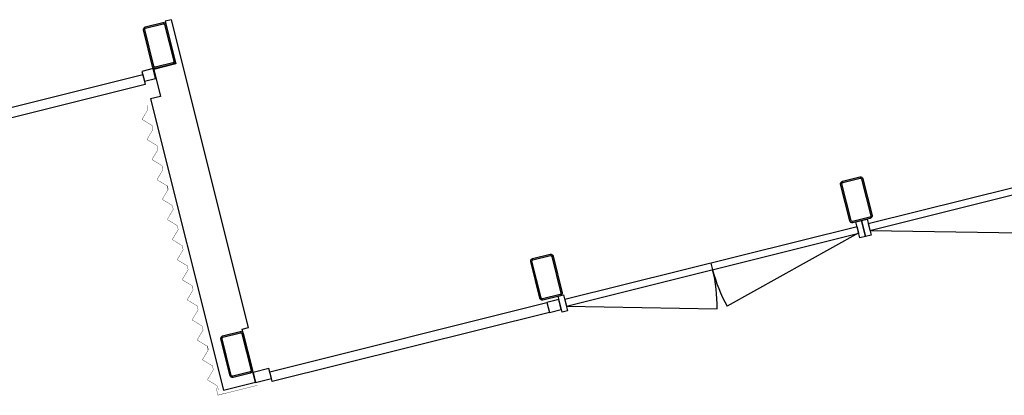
# Model space of a CAD drawing. Header units: millimetres. Extents: x 7256 to 213640, y 21030 to 164335.
# Tile 48 of 70: x 176575 to 182555, y 101067 to 103352. Entities that reach past the tile are written whole.
import ezdxf

# ---------------------------------------------------------------- set-up
doc = ezdxf.new("R2010")
doc.units = ezdxf.units.MM
doc.header["$LTSCALE"] = 100
for name, color, linetype in [('AA28----_KONSTRUKTIE', 252, 'Continuous'), ('AL21----_BUITENWAND', 3, 'Continuous'), ('AL28----_KONSTRUKTIE_STAAL', 1, 'Continuous'), ('AL31----_BUITENKOZIJNEN', 1, 'Continuous')]:
    doc.layers.add(name, color=color, linetype=linetype)

# ---------------------------------------------------------------- blocks, each defined once
blk = doc.blocks.new('*U147')
at = {"layer": 'AL31----_BUITENKOZIJNEN'}
for points in [[(-1900, 50), (-1865, 50), (-1865, -50), (-1900, -50)], [(-1864.9, 20.6), (-1865, -20.6), (-35, -20.6), (-35, 18.6)], [(-35, 50), (0, 50), (0, -50), (-35, -50)]]:
    blk.add_lwpolyline(points, close=True, dxfattribs=at)
for points in [[(-950, 20.6), (-950, -20.6)], [(-1864.9, -20.6), (-981.1, -257.5)], [(-35, -18.6), (-918.2, -257.4)]]:
    blk.add_lwpolyline(points, dxfattribs=at)
for centre, start, end in [((-1864.9, -20.6), 345.00014, 0.00037), ((-35, -18.6), 180.12927, 195.1295)]:
    blk.add_arc(centre, 915, start, end, dxfattribs=at)

msp = doc.modelspace()

# ---------------------------------------------------------------- hatches: boundary and pattern name
at = {"layer": 'AA28----_KONSTRUKTIE'}
h = msp.add_hatch(color=256, dxfattribs=at)
h.dxf.hatch_style = 1
edge = h.paths.add_edge_path(flags=16)
edge.add_arc((177503.8, 103097.2), 7, -75.96378, 14.03628, ccw=False)
edge.add_line((177505.5, 103090.4), (177398.8, 103063.7))
edge.add_arc((177397.2, 103070.7), 7.18, 195.02335, 283.04915, ccw=False)
edge.add_line((177390.3, 103068.9), (177334.5, 103291.9))
edge.add_arc((177341.5, 103293.5), 7.18, 105.02171, 193.05079, ccw=False)
edge.add_line((177339.7, 103300.4), (177446.3, 103327.1))
edge.add_arc((177447.9, 103320.1), 7.18, 15.02182, 103.05068, ccw=False)
edge.add_line((177454.8, 103322), (177510.6, 103098.9))
edge = h.paths.add_edge_path()
edge.add_arc((177503.8, 103097.2), 15, -75.96378, 14.03628, ccw=False)
edge.add_line((177507.4, 103082.6), (177400.7, 103056))
edge.add_arc((177397.2, 103070.7), 15.2, 194.71514, 283.35736, ccw=False)
edge.add_line((177382.5, 103066.9), (177326.8, 103290))
edge.add_arc((177341.5, 103293.5), 15.2, 104.714, 193.3585, ccw=False)
edge.add_line((177337.7, 103308.2), (177444.4, 103334.9))
edge.add_arc((177447.9, 103320.1), 15.2, 14.71408, 103.35841, ccw=False)
edge.add_line((177462.6, 103324), (177518.4, 103100.8))
h = msp.add_hatch(color=256, dxfattribs=at)
h.dxf.hatch_style = 1
edge = h.paths.add_edge_path(flags=16)
edge.add_arc((177503.8, 103097.2), 7, -75.96378, 14.03628, ccw=False)
edge.add_line((177505.5, 103090.4), (177398.8, 103063.7))
edge.add_arc((177397.2, 103070.7), 7.18, 195.02335, 283.04915, ccw=False)
edge.add_line((177390.3, 103068.9), (177334.5, 103291.9))
edge.add_arc((177341.5, 103293.5), 7.18, 105.02171, 193.05079, ccw=False)
edge.add_line((177339.7, 103300.4), (177446.3, 103327.1))
edge.add_arc((177447.9, 103320.1), 7.18, 15.02182, 103.05068, ccw=False)
edge.add_line((177454.8, 103322), (177510.6, 103098.9))
edge = h.paths.add_edge_path()
edge.add_arc((177503.8, 103097.2), 15, -75.96378, 14.03628, ccw=False)
edge.add_line((177507.4, 103082.6), (177400.7, 103056))
edge.add_arc((177397.2, 103070.7), 15.2, 194.71514, 283.35736, ccw=False)
edge.add_line((177382.5, 103066.9), (177326.8, 103290))
edge.add_arc((177341.5, 103293.5), 15.2, 104.714, 193.3585, ccw=False)
edge.add_line((177337.7, 103308.2), (177444.4, 103334.9))
edge.add_arc((177447.9, 103320.1), 15.2, 14.71408, 103.35841, ccw=False)
edge.add_line((177462.6, 103324), (177518.4, 103100.8))
h = msp.add_hatch(color=256, dxfattribs=at)
h.dxf.hatch_style = 1
edge = h.paths.add_edge_path(flags=16)
edge.add_arc((181737.9, 102158.4), 7, -75.96378, 14.03628, ccw=False)
edge.add_line((181739.6, 102151.6), (181633, 102124.9))
edge.add_arc((181631.3, 102131.9), 7.18, 195.02335, 283.04915, ccw=False)
edge.add_line((181624.4, 102130.1), (181568.6, 102353.1))
edge.add_arc((181575.6, 102354.7), 7.18, 105.02171, 193.05079, ccw=False)
edge.add_line((181573.8, 102361.6), (181680.4, 102388.3))
edge.add_arc((181682, 102381.3), 7.18, 15.02182, 103.05068, ccw=False)
edge.add_line((181688.9, 102383.1), (181744.7, 102160.1))
edge = h.paths.add_edge_path()
edge.add_arc((181737.9, 102158.4), 15, -75.96378, 14.03628, ccw=False)
edge.add_line((181741.6, 102143.8), (181634.8, 102117.1))
edge.add_arc((181631.3, 102131.9), 15.2, 194.71514, 283.35736, ccw=False)
edge.add_line((181616.7, 102128.1), (181560.9, 102351.2))
edge.add_arc((181575.6, 102354.7), 15.2, 104.714, 193.3585, ccw=False)
edge.add_line((181571.8, 102369.4), (181678.5, 102396.1))
edge.add_arc((181682, 102381.3), 15.2, 14.71408, 103.35841, ccw=False)
edge.add_line((181696.7, 102385.1), (181752.5, 102162))
h = msp.add_hatch(color=256, dxfattribs=at)
h.dxf.hatch_style = 1
edge = h.paths.add_edge_path(flags=16)
edge.add_arc((181737.9, 102158.4), 7, -75.96378, 14.03628, ccw=False)
edge.add_line((181739.6, 102151.6), (181633, 102124.9))
edge.add_arc((181631.3, 102131.9), 7.18, 195.02335, 283.04915, ccw=False)
edge.add_line((181624.4, 102130.1), (181568.6, 102353.1))
edge.add_arc((181575.6, 102354.7), 7.18, 105.02171, 193.05079, ccw=False)
edge.add_line((181573.8, 102361.6), (181680.4, 102388.3))
edge.add_arc((181682, 102381.3), 7.18, 15.02182, 103.05068, ccw=False)
edge.add_line((181688.9, 102383.1), (181744.7, 102160.1))
edge = h.paths.add_edge_path()
edge.add_arc((181737.9, 102158.4), 15, -75.96378, 14.03628, ccw=False)
edge.add_line((181741.6, 102143.8), (181634.8, 102117.1))
edge.add_arc((181631.3, 102131.9), 15.2, 194.71514, 283.35736, ccw=False)
edge.add_line((181616.7, 102128.1), (181560.9, 102351.2))
edge.add_arc((181575.6, 102354.7), 15.2, 104.714, 193.3585, ccw=False)
edge.add_line((181571.8, 102369.4), (181678.5, 102396.1))
edge.add_arc((181682, 102381.3), 15.2, 14.71408, 103.35841, ccw=False)
edge.add_line((181696.7, 102385.1), (181752.5, 102162))
h = msp.add_hatch(color=256, dxfattribs=at)
h.dxf.hatch_style = 1
edge = h.paths.add_edge_path(flags=16)
edge.add_arc((179855.9, 101687.9), 7, -75.96378, 14.03628, ccw=False)
edge.add_line((179857.6, 101681.1), (179750.9, 101654.4))
edge.add_arc((179749.3, 101661.4), 7.18, 195.02335, 283.04915, ccw=False)
edge.add_line((179742.4, 101659.5), (179686.6, 101882.6))
edge.add_arc((179693.6, 101884.2), 7.18, 105.02171, 193.05079, ccw=False)
edge.add_line((179691.7, 101891.1), (179798.3, 101917.8))
edge.add_arc((179800, 101910.8), 7.18, 15.02182, 103.05068, ccw=False)
edge.add_line((179806.9, 101912.6), (179862.7, 101689.6))
edge = h.paths.add_edge_path()
edge.add_arc((179855.9, 101687.9), 15, -75.96378, 14.03628, ccw=False)
edge.add_line((179859.5, 101673.3), (179752.8, 101646.6))
edge.add_arc((179749.3, 101661.4), 15.2, 194.71514, 283.35736, ccw=False)
edge.add_line((179734.6, 101657.5), (179678.8, 101880.7))
edge.add_arc((179693.6, 101884.2), 15.2, 104.714, 193.3585, ccw=False)
edge.add_line((179689.7, 101898.9), (179796.5, 101925.5))
edge.add_arc((179800, 101910.8), 15.2, 14.71408, 103.35841, ccw=False)
edge.add_line((179814.6, 101914.6), (179870.4, 101691.5))
h = msp.add_hatch(color=256, dxfattribs=at)
h.dxf.hatch_style = 1
edge = h.paths.add_edge_path(flags=16)
edge.add_arc((179855.9, 101687.9), 7, -75.96378, 14.03628, ccw=False)
edge.add_line((179857.6, 101681.1), (179750.9, 101654.4))
edge.add_arc((179749.3, 101661.4), 7.18, 195.02335, 283.04915, ccw=False)
edge.add_line((179742.4, 101659.5), (179686.6, 101882.6))
edge.add_arc((179693.6, 101884.2), 7.18, 105.02171, 193.05079, ccw=False)
edge.add_line((179691.7, 101891.1), (179798.3, 101917.8))
edge.add_arc((179800, 101910.8), 7.18, 15.02182, 103.05068, ccw=False)
edge.add_line((179806.9, 101912.6), (179862.7, 101689.6))
edge = h.paths.add_edge_path()
edge.add_arc((179855.9, 101687.9), 15, -75.96378, 14.03628, ccw=False)
edge.add_line((179859.5, 101673.3), (179752.8, 101646.6))
edge.add_arc((179749.3, 101661.4), 15.2, 194.71514, 283.35736, ccw=False)
edge.add_line((179734.6, 101657.5), (179678.8, 101880.7))
edge.add_arc((179693.6, 101884.2), 15.2, 104.714, 193.3585, ccw=False)
edge.add_line((179689.7, 101898.9), (179796.5, 101925.5))
edge.add_arc((179800, 101910.8), 15.2, 14.71408, 103.35841, ccw=False)
edge.add_line((179814.6, 101914.6), (179870.4, 101691.5))
h = msp.add_hatch(color=256, dxfattribs=at)
h.dxf.hatch_style = 1
edge = h.paths.add_edge_path(flags=16)
edge.add_arc((177973.8, 101217.3), 7, -75.96378, 14.03628, ccw=False)
edge.add_line((177975.5, 101210.5), (177868.8, 101183.9))
edge.add_arc((177867.2, 101190.9), 7.18, 195.02335, 283.04915, ccw=False)
edge.add_line((177860.3, 101189), (177804.5, 101412))
edge.add_arc((177811.5, 101413.7), 7.18, 105.02171, 193.05079, ccw=False)
edge.add_line((177809.6, 101420.6), (177916.2, 101447.2))
edge.add_arc((177917.9, 101440.2), 7.18, 15.02182, 103.05068, ccw=False)
edge.add_line((177924.8, 101442.1), (177980.6, 101219))
edge = h.paths.add_edge_path()
edge.add_arc((177973.8, 101217.3), 15, -75.96378, 14.03628, ccw=False)
edge.add_line((177977.4, 101202.8), (177870.7, 101176.1))
edge.add_arc((177867.2, 101190.9), 15.2, 194.71514, 283.35736, ccw=False)
edge.add_line((177852.5, 101187), (177796.7, 101410.1))
edge.add_arc((177811.5, 101413.7), 15.2, 104.714, 193.3585, ccw=False)
edge.add_line((177807.6, 101428.3), (177914.4, 101455))
edge.add_arc((177917.9, 101440.2), 15.2, 14.71408, 103.35841, ccw=False)
edge.add_line((177932.5, 101444.1), (177988.3, 101221))
h = msp.add_hatch(color=256, dxfattribs=at)
h.dxf.hatch_style = 1
edge = h.paths.add_edge_path(flags=16)
edge.add_arc((177973.8, 101217.3), 7, -75.96378, 14.03628, ccw=False)
edge.add_line((177975.5, 101210.5), (177868.8, 101183.9))
edge.add_arc((177867.2, 101190.9), 7.18, 195.02335, 283.04915, ccw=False)
edge.add_line((177860.3, 101189), (177804.5, 101412))
edge.add_arc((177811.5, 101413.7), 7.18, 105.02171, 193.05079, ccw=False)
edge.add_line((177809.6, 101420.6), (177916.2, 101447.2))
edge.add_arc((177917.9, 101440.2), 7.18, 15.02182, 103.05068, ccw=False)
edge.add_line((177924.8, 101442.1), (177980.6, 101219))
edge = h.paths.add_edge_path()
edge.add_arc((177973.8, 101217.3), 15, -75.96378, 14.03628, ccw=False)
edge.add_line((177977.4, 101202.8), (177870.7, 101176.1))
edge.add_arc((177867.2, 101190.9), 15.2, 194.71514, 283.35736, ccw=False)
edge.add_line((177852.5, 101187), (177796.7, 101410.1))
edge.add_arc((177811.5, 101413.7), 15.2, 104.714, 193.3585, ccw=False)
edge.add_line((177807.6, 101428.3), (177914.4, 101455))
edge.add_arc((177917.9, 101440.2), 15.2, 14.71408, 103.35841, ccw=False)
edge.add_line((177932.5, 101444.1), (177988.3, 101221))

# ---------------------------------------------------------------- linework, layer by layer
at = {"layer": 'AL21----_BUITENWAND'}
msp.add_lwpolyline([(177496.7, 103352.3), (177457.9, 103342.6), (177522.7, 103083.6), (177388.8, 103050.2), (177430, 102885.3), (177369.9, 102870.2), (177812.5, 101099.7), (178006.7, 101148.3), (177926, 101470.3), (177964.8, 101480)], close=True, dxfattribs=at)
at = {"layer": 'AL21----_BUITENWAND', "const_width": 2}
for points in [[(177475.1, 102318.7), (177469.5, 102341.2, 0.19762), (177468.6, 102342.4), (177410.3, 102378, -0.411302), (177409.6, 102380.7), (177444.6, 102439.3, 0.19762), (177444.9, 102440.8), (177439.3, 102463.5, 0.19762), (177438.4, 102464.7), (177380.1, 102500.3, -0.411302), (177379.4, 102503), (177414.4, 102561.6, 0.19762), (177414.6, 102563.1), (177409, 102585.8, 0.19762), (177408.1, 102587), (177349.8, 102622.6, -0.411302), (177349.2, 102625.3), (177384.2, 102684, 0.19762), (177384.4, 102685.5), (177378.8, 102708.1, 0.19762), (177377.9, 102709.4), (177319.6, 102744.9, -0.411302), (177318.9, 102747.7), (177353.9, 102806.3, 0.19762), (177354.1, 102807.8), (177348.5, 102830.4, 0.19762), (177347.6, 102831.7)], [(177598.1, 101832.1), (177592.5, 101854.6, 0.19762), (177591.6, 101855.8), (177533.3, 101891.3, -0.411302), (177532.7, 101894.1), (177567.6, 101952.7, 0.19762), (177567.9, 101954.2), (177562.3, 101976.9, 0.19762), (177561.4, 101978.1), (177503.1, 102013.7, -0.411302), (177502.4, 102016.4), (177537.4, 102075, 0.19762), (177537.6, 102076.5), (177532, 102099.2, 0.19762), (177531.1, 102100.4), (177472.9, 102136, -0.411302), (177472.2, 102138.7), (177507.2, 102197.3, 0.19762), (177507.4, 102198.8), (177501.8, 102221.5, 0.19762), (177500.9, 102222.7), (177442.6, 102258.3, -0.411302), (177441.9, 102261), (177476.9, 102319.7, 0.19762), (177477.2, 102321.2), (177471.6, 102343.8, 0.19762), (177470.7, 102345.1)], [(177718.9, 101343.5), (177713.4, 101366, 0.19762), (177712.5, 101367.2), (177654.2, 101402.8, -0.411302), (177653.5, 101405.5), (177688.5, 101464.1, 0.19762), (177688.7, 101465.6), (177683.1, 101488.3, 0.19762), (177682.2, 101489.5), (177624, 101525.1, -0.411302), (177623.3, 101527.8), (177658.3, 101586.4, 0.19762), (177658.5, 101587.9), (177652.9, 101610.6, 0.19762), (177652, 101611.8), (177593.7, 101647.4, -0.411302), (177593.1, 101650.1), (177628, 101708.7, 0.19762), (177628.3, 101710.3), (177622.7, 101732.9, 0.19762), (177621.8, 101734.2), (177563.5, 101769.7, -0.411302), (177562.8, 101772.4), (177597.8, 101831.1, 0.19762), (177598, 101832.6), (177592.4, 101855.2, 0.19762), (177591.5, 101856.5)], [(177781.2, 101099.7, 0.19762), (177781.5, 101101.2), (177775.9, 101123.9, 0.19762), (177775, 101125.1), (177716.7, 101160.7, -0.411302), (177716, 101163.4), (177751, 101222, 0.19762), (177751.2, 101223.5), (177745.6, 101246.2, 0.19762), (177744.7, 101247.4), (177686.4, 101283, -0.411302), (177685.8, 101285.7), (177720.8, 101344.4, 0.19762), (177721, 101345.9), (177715.4, 101368.5, 0.19762), (177714.5, 101369.8)]]:
    msp.add_lwpolyline(points, format="xyb", dxfattribs=at)
msp.add_lwpolyline([(177768.1, 101112.9), (177779.2, 101068.6), (178018.7, 101128.5)], dxfattribs=at)
at = {"layer": 'AL28----_KONSTRUKTIE_STAAL'}
for points in [[(177518.4, 103100.8, -0.414214), (177507.4, 103082.6), (177400.7, 103056, -0.40729), (177382.5, 103066.9), (177326.8, 103290, -0.407301), (177337.7, 103308.2), (177444.4, 103334.9, -0.4073), (177462.6, 103324)], [(177510.6, 103098.9, -0.414214), (177505.5, 103090.4), (177398.8, 103063.7, -0.404157), (177390.3, 103068.9), (177334.5, 103291.9, -0.404174), (177339.7, 103300.4), (177446.3, 103327.1, -0.404173), (177454.8, 103322)], [(181752.5, 102162, -0.414214), (181741.6, 102143.8), (181634.8, 102117.1, -0.40729), (181616.7, 102128.1), (181560.9, 102351.2, -0.407301), (181571.8, 102369.4), (181678.5, 102396.1, -0.4073), (181696.7, 102385.1)], [(181744.7, 102160.1, -0.414214), (181739.6, 102151.6), (181633, 102124.9, -0.404157), (181624.4, 102130.1), (181568.6, 102353.1, -0.404174), (181573.8, 102361.6), (181680.4, 102388.3, -0.404173), (181688.9, 102383.1)], [(179870.4, 101691.5, -0.414214), (179859.5, 101673.3), (179752.8, 101646.6, -0.40729), (179734.6, 101657.5), (179678.8, 101880.7, -0.407301), (179689.7, 101898.9), (179796.5, 101925.5, -0.4073), (179814.6, 101914.6)], [(179862.7, 101689.6, -0.414214), (179857.6, 101681.1), (179750.9, 101654.4, -0.404157), (179742.4, 101659.5), (179686.6, 101882.6, -0.404174), (179691.7, 101891.1), (179798.3, 101917.8, -0.404173), (179806.9, 101912.6)], [(177988.3, 101221, -0.414214), (177977.4, 101202.8), (177870.7, 101176.1, -0.40729), (177852.5, 101187), (177796.7, 101410.1, -0.407301), (177807.6, 101428.3), (177914.4, 101455, -0.4073), (177932.5, 101444.1)], [(177980.6, 101219, -0.414214), (177975.5, 101210.5), (177868.8, 101183.9, -0.404157), (177860.3, 101189), (177804.5, 101412, -0.404174), (177809.6, 101420.6), (177916.2, 101447.2, -0.404173), (177924.8, 101442.1)]]:
    msp.add_lwpolyline(points, format="xyb", close=True, dxfattribs=at)
at = {"layer": 'AL31----_BUITENKOZIJNEN'}
for points in [[(177317.6, 103037.8), (177332.7, 102977.7), (177400.6, 102994.7), (177385.6, 103054.8)], [(175624.7, 102530.1), (175609.7, 102590.2), (177322.5, 103018.4), (177337.5, 102958.3)], [(178108.9, 101151.1), (178093.8, 101211.3), (179777.1, 101632.1), (179792.1, 101571.9)], [(179777.1, 101632.1), (179792.1, 101571.9), (179864.8, 101590.1), (179849.8, 101650.3)], [(177992.1, 101206.4), (178007.1, 101146.3), (178104, 101170.5), (178089, 101230.7)]]:
    msp.add_lwpolyline(points, close=True, dxfattribs=at)

# ---------------------------------------------------------------- block references
at = {"layer": 'AL31----_BUITENKOZIJNEN', "rotation": 14.03624417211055}
for p in [(183543.6, 102542.8), (181700.3, 102082)]:
    msp.add_blockref('*U147', p, dxfattribs=at)

doc.saveas('drawing.dxf')
